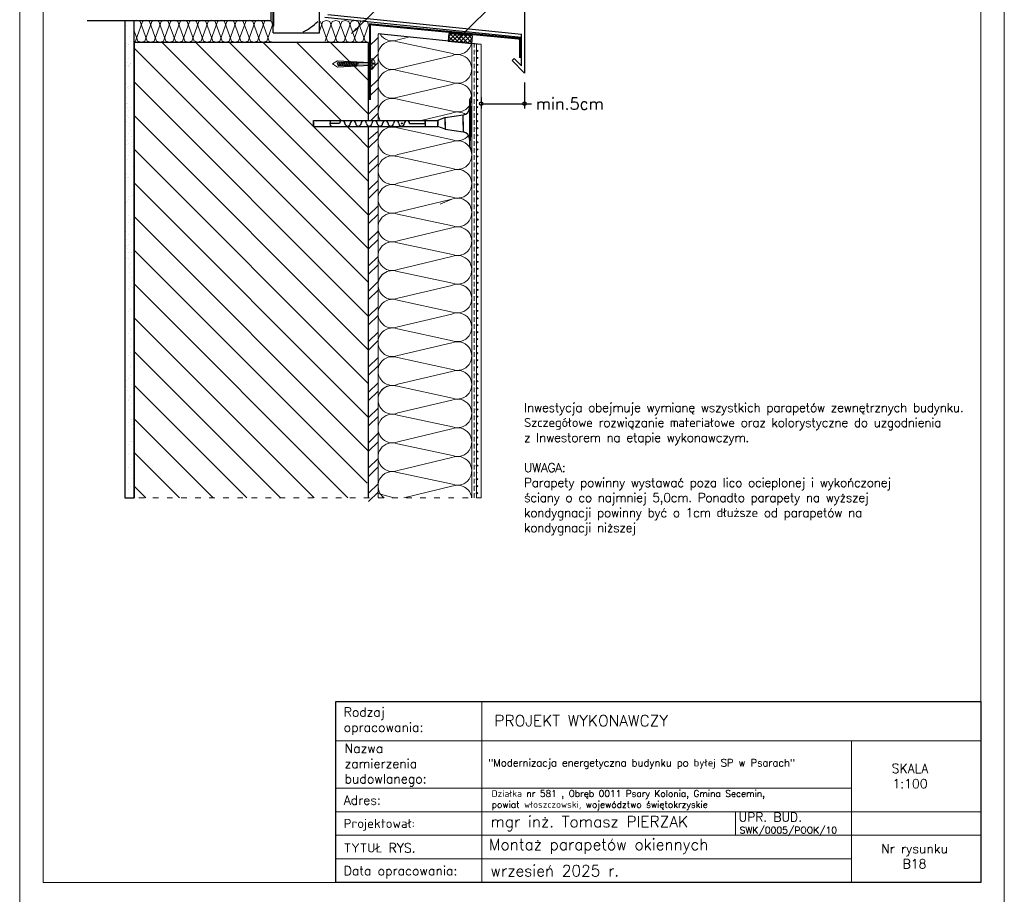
# Model space of a CAD drawing. Header units: millimetres. Extents: x 107252 to 132489, y 44218 to 60710.
# Tile 70 of 72: x 128289 to 130389, y 53103 to 54967. Entities that reach past the tile are written whole.
import ezdxf

# ---------------------------------------------------------------- set-up
doc = ezdxf.new("R2010")
doc.units = ezdxf.units.MM
for name, pattern in [('ACAD_ISO03W100', [30, 12, -18]), ('AUSGEZOGEN', [0]), ('DASHEDX2', [1.5, 1, -0.5])]:
    doc.linetypes.add(name, pattern=pattern)
for name, color, linetype in [('A-BUD-MA-MATERIALY', 7, 'Continuous'), ('BLECH-BEFESTIGUNG', 242, 'AUSGEZOGEN'), ('DAEMMUNG', 2, 'AUSGEZOGEN'), ('FENSTER', 44, 'AUSGEZOGEN')]:
    doc.layers.add(name, color=color, linetype=linetype)
for name, color, linetype, lineweight in [('cienka', 3, 'Continuous', 18), ('linia', 100, 'Continuous', 25), ('opisy', 4, 'Continuous', 18), ('przerywa drobna', 130, 'DASHEDX2', 0), ('wymiary', 252, 'Continuous', 15)]:
    doc.layers.add(name, color=color, linetype=linetype, lineweight=lineweight)
doc.styles.add('KASIA', font='romans.shx', dxfattribs={"height": 20})
doc.styles.get("Standard").update_dxf_attribs({"font": 'GOTHIC.TTF'})
doc.styles.add('style1', font='simplex.shx')
doc.dimstyles.new('ocieplenie', dxfattribs={"dimtxt": 40, "dimasz": 15, "dimexe": 10, "dimexo": 20, "dimgap": 6, "dimtad": 1, "dimdec": 0, "dimzin": 1, "dimtxsty": 'style1', "dimblk": 'SMALL', "dimcen": 50, "dimclrd": 8, "dimclre": 8, "dimclrt": 2, "dimadec": 0, "dimazin": 0, "dimtfac": 1, "dimtdec": 0, "dimtmove": 0, "dimatfit": 3, "dimfxl": 1, "dimarcsym": 0})

# ---------------------------------------------------------------- blocks, each defined once
blk = doc.blocks.new('_Small')
at = {"color": 0, "linetype": 'ByBlock', "lineweight": -2}
blk.add_circle((0, 0), 0.25, dxfattribs=at)
blk = doc.blocks.new('*D518')
at = {"layer": 'Defpoints', "color": 0, "transparency": 16777216}
for p in [(129365.4, 54853.4), (129273, 54821.6), (129365.4, 54788.2)]:
    blk.add_point(p, dxfattribs=at)
at = {"layer": 'linia', "color": 8, "lineweight": -2, "transparency": 16777216}
for p, q in [((129365.4, 54833.4), (129365.4, 54778.2)), ((129273, 54801.6), (129273, 54778.2)), ((129273, 54788.2), (129365.4, 54788.2)), ((129365.4, 54788.2), (129380.4, 54788.2))]:
    blk.add_line(p, q, dxfattribs=at)
at = {"layer": 'linia', "color": 8, "lineweight": -2, "transparency": 16777216, "xscale": 15, "yscale": 15, "zscale": 15, "rotation": 180}
blk.add_blockref('_Small', (129273, 54788.2), dxfattribs=at)
at = {"layer": 'linia', "color": 8, "lineweight": -2, "transparency": 16777216, "xscale": 15, "yscale": 15, "zscale": 15}
blk.add_blockref('_Small', (129365.4, 54788.2), dxfattribs=at)
at = {"layer": 'linia', "color": 2, "lineweight": 0, "transparency": 16777216, "insert": (129462, 54788.2), "char_height": 40, "attachment_point": 5, "style": 'style1'}
blk.add_mtext('{\\Fromans|c238;\\H0.625x;min.5cm}', dxfattribs=at)

msp = doc.modelspace()

# ---------------------------------------------------------------- hatches: boundary and pattern name
at = {"layer": 'linia', "true_color": 0x000000}
h = msp.add_hatch(dxfattribs=at)
h.set_pattern_fill('ANSI37', color=18, scale=2, style=0)
h.set_pattern_definition([(45, (276188.1203, 27995.13), (-4.49012806, 4.49012806), []), (135, (276188.1203, 27995.13), (-4.49012806, -4.49012806), [])])
h.paths.add_polyline_path([(129204.058, 54938.076), (129202.359, 54921.851), (129252.982, 54916.551), (129254.681, 54932.776)])
for points in [[(129264.16, 54901.982, 1), (129264.16, 54899.4, 1)], [(129264.311, 54901.982, 1), (129264.311, 54899.4, 1)], [(129264.311, 54886.996, 1), (129264.311, 54884.414, 1)], [(129264.273, 54857.023, 1), (129264.273, 54854.441, 1)], [(129264.311, 54872.009, 1), (129264.311, 54869.427, 1)], [(129264.424, 54857.051, 1), (129264.424, 54854.469, 1)], [(129264.424, 54842.064, 1), (129264.424, 54839.482, 1)], [(129264.386, 54827.076, 1), (129264.386, 54824.494, 1)], [(129264.386, 54812.09, 1), (129264.386, 54809.508, 1)], [(129264.348, 54797.103, 1), (129264.348, 54794.521, 1)], [(129264.348, 54782.117, 1), (129264.348, 54779.535, 1)], [(129264.311, 54767.129, 1), (129264.311, 54764.547, 1)], [(129264.311, 54752.143, 1), (129264.311, 54749.56, 1)], [(129264.273, 54737.156, 1), (129264.273, 54734.574, 1)], [(129264.424, 54737.156, 1), (129264.424, 54734.574, 1)], [(129264.386, 54707.182, 1), (129264.386, 54704.6, 1)], [(129264.424, 54722.17, 1), (129264.424, 54719.588, 1)], [(129264.386, 54692.195, 1), (129264.386, 54689.613, 1)], [(129264.348, 54677.209, 1), (129264.348, 54674.627, 1)], [(129264.311, 54647.234, 1), (129264.311, 54644.652, 1)], [(129264.348, 54662.222, 1), (129264.348, 54659.64, 1)], [(129264.311, 54632.248, 1), (129264.311, 54629.666, 1)], [(129264.273, 54617.261, 1), (129264.273, 54614.679, 1)], [(129264.876, 54617.355, 1), (129264.876, 54614.773, 1)], [(129264.876, 54602.369, 1), (129264.876, 54599.787, 1)], [(129264.838, 54587.381, 1), (129264.838, 54584.799, 1)], [(129264.838, 54572.394, 1), (129264.838, 54569.812, 1)], [(129264.8, 54557.408, 1), (129264.8, 54554.826, 1)], [(129264.8, 54542.421, 1), (129264.8, 54539.839, 1)], [(129264.763, 54527.433, 1), (129264.763, 54524.851, 1)], [(129264.725, 54497.46, 1), (129264.725, 54494.878, 1)], [(129264.725, 54497.459, 1), (129264.725, 54494.877, 1)], [(129264.763, 54512.447, 1), (129264.763, 54509.865, 1)], [(129264.725, 54482.473, 1), (129264.725, 54479.891, 1)], [(129264.687, 54467.485, 1), (129264.687, 54464.903, 1)], [(129264.65, 54437.512, 1), (129264.65, 54434.93, 1)], [(129264.687, 54452.498, 1), (129264.687, 54449.916, 1)], [(129264.65, 54422.525, 1), (129264.65, 54419.943, 1)], [(129264.612, 54407.537, 1), (129264.612, 54404.955, 1)], [(129264.612, 54392.551, 1), (129264.612, 54389.969, 1)], [(129264.574, 54377.565, 1), (129264.574, 54374.982, 1)], [(129264.574, 54377.565, 1), (129264.574, 54374.982, 1)], [(129264.574, 54362.578, 1), (129264.574, 54359.996, 1)], [(129264.537, 54347.59, 1), (129264.537, 54345.008, 1)], [(129264.537, 54332.604, 1), (129264.537, 54330.022, 1)], [(129264.499, 54317.617, 1), (129264.499, 54315.035, 1)], [(129264.461, 54287.643, 1), (129264.461, 54285.061, 1)], [(129264.499, 54302.631, 1), (129264.499, 54300.049, 1)], [(129264.461, 54272.656, 1), (129264.461, 54270.074, 1)], [(129264.424, 54257.67, 1), (129264.424, 54255.088, 1)], [(129264.424, 54257.67, 1), (129264.424, 54255.088, 1)], [(129264.386, 54227.695, 1), (129264.386, 54225.113, 1)], [(129264.424, 54242.683, 1), (129264.424, 54240.101, 1)], [(129264.386, 54212.709, 1), (129264.386, 54210.127, 1)], [(129264.348, 54197.722, 1), (129264.348, 54195.14, 1)], [(129264.348, 54182.736, 1), (129264.348, 54180.154, 1)], [(129264.311, 54167.748, 1), (129264.311, 54165.166, 1)], [(129264.311, 54152.762, 1), (129264.311, 54150.179, 1)], [(129264.273, 54137.775, 1), (129264.273, 54135.193, 1)], [(129264.424, 54137.783, 1), (129264.424, 54135.201, 1)], [(129264.424, 54122.796, 1), (129264.424, 54120.214, 1)], [(129264.386, 54107.808, 1), (129264.386, 54105.226, 1)], [(129264.348, 54077.836, 1), (129264.348, 54075.253, 1)], [(129264.386, 54092.822, 1), (129264.386, 54090.24, 1)], [(129264.348, 54062.849, 1), (129264.348, 54060.267, 1)], [(129264.311, 54047.861, 1), (129264.311, 54045.279, 1)], [(129264.273, 54017.888, 1), (129264.273, 54015.306, 1)], [(129264.311, 54032.875, 1), (129264.311, 54030.292, 1)], [(129264.273, 54002.857, 1), (129264.273, 54000.275, 1)], [(129264.235, 53974.047, 1), (129264.235, 53971.465, 1)], [(129264.273, 53989.035, 1), (129264.273, 53986.453, 1)], [(129264.235, 53959.06, 1), (129264.235, 53956.478, 1)]]:
    msp.add_hatch(color=18, dxfattribs=at).paths.add_polyline_path(points)

# ---------------------------------------------------------------- linework, layer by layer
at = {"color": 18, "true_color": 0x000000}
msp.add_line((129273.001, 54914.455), (129052.982, 54937.492), dxfattribs=at)
at = {"layer": 'A-BUD-MA-MATERIALY', "color": 18, "lineweight": 0, "true_color": 0x000000}
for p, q in [((129211.622, 54894.892), (129094.313, 54920.118)), ((129095.416, 54924.442), (129120.573, 54930.415)), ((129095.416, 54863.242), (129210.519, 54890.568)), ((129211.622, 54833.692), (129094.313, 54858.918)), ((129095.416, 54802.042), (129210.519, 54829.368)), ((129211.622, 54772.492), (129094.313, 54797.718)), ((129145.088, 54752.634), (129210.519, 54768.168)), ((129145.088, 54752.634), (129210.519, 54768.168)), ((129211.622, 54711.292), (129094.313, 54736.518)), ((129211.622, 54711.292), (129094.313, 54736.518)), ((129095.416, 54679.642), (129210.519, 54706.968)), ((129095.416, 54679.642), (129210.519, 54706.968)), ((129211.622, 54650.092), (129094.313, 54675.318)), ((129211.622, 54650.092), (129094.313, 54675.318)), ((129095.416, 54618.442), (129210.519, 54645.768)), ((129095.416, 54618.442), (129210.519, 54645.768)), ((129211.622, 54588.892), (129094.313, 54614.118)), ((129211.622, 54588.892), (129094.313, 54614.118)), ((129095.416, 54557.242), (129210.519, 54584.568)), ((129185.467, 54574.061), (129210.519, 54584.568)), ((129211.622, 54527.692), (129094.313, 54552.918)), ((129095.416, 54496.042), (129210.519, 54523.368)), ((129211.622, 54466.492), (129094.313, 54491.718)), ((129095.416, 54434.842), (129210.519, 54462.168)), ((129211.622, 54405.292), (129094.313, 54430.518)), ((129095.416, 54373.642), (129210.519, 54400.968)), ((129095.416, 54373.642), (129210.519, 54400.968)), ((129211.622, 54344.092), (129094.313, 54369.318)), ((129211.622, 54344.092), (129094.313, 54369.318)), ((129095.416, 54312.442), (129210.519, 54339.768)), ((129211.622, 54282.892), (129094.313, 54308.118)), ((129095.416, 54251.242), (129210.519, 54278.568)), ((129211.622, 54221.692), (129094.313, 54246.918)), ((129095.416, 54190.042), (129210.519, 54217.368)), ((129211.622, 54160.492), (129094.313, 54185.718)), ((129095.416, 54128.842), (129210.519, 54156.168)), ((129095.416, 54128.842), (129210.519, 54156.168)), ((129211.622, 54099.292), (129094.313, 54124.518)), ((129211.622, 54099.292), (129094.313, 54124.518)), ((129095.416, 54067.642), (129210.519, 54094.968)), ((129211.622, 54038.092), (129094.313, 54063.318)), ((129095.416, 54006.442), (129210.519, 54033.768)), ((129211.622, 53976.892), (129094.313, 54002.118)), ((129107.9, 53948.206), (129210.519, 53972.568))]:
    msp.add_line(p, q, dxfattribs=at)
for centre, start, end in [((129083.582, 54952.661), 210.691119, 292.752216), ((129083.582, 54891.461), 69.470237, 292.752216), ((129222.353, 54923.549), 249.470237, 348.202892), ((129222.353, 54862.349), 249.470237, 112.752216), ((129083.582, 54830.261), 69.470237, 292.752216), ((129222.353, 54801.149), 249.470237, 112.752216), ((129083.582, 54769.061), 69.470237, 212.46782), ((129083.582, 54769.061), 154.671872, 212.46782), ((129222.353, 54739.949), 55.032894, 112.752216), ((129222.353, 54739.949), 55.032894, 112.752216), ((129083.582, 54707.861), 69.470237, 292.752216), ((129083.582, 54707.861), 69.470237, 292.752216), ((129083.582, 54769.061), 253.896232, 286.103768), ((129083.582, 54769.061), 253.896232, 286.103768), ((129222.353, 54678.749), 249.470237, 112.752216), ((129222.353, 54678.749), 249.470237, 112.752216), ((129222.353, 54739.949), 249.470237, 320.567327), ((129222.353, 54739.949), 249.470237, 320.567327), ((129083.582, 54646.661), 69.470237, 292.752216), ((129083.582, 54646.661), 69.470237, 292.752216), ((129222.353, 54617.549), 249.470237, 112.752216), ((129222.353, 54617.549), 249.470237, 112.752216), ((129083.582, 54585.461), 69.470237, 292.752216), ((129222.353, 54556.349), 249.470237, 112.752216), ((129222.353, 54556.349), 35.369109, 112.752216), ((129083.582, 54524.261), 69.470237, 292.752216), ((129222.353, 54495.149), 249.470237, 112.752216), ((129083.582, 54463.061), 69.470237, 292.752216), ((129222.353, 54433.949), 249.470237, 112.752216), ((129083.582, 54401.861), 69.470237, 201.872908), ((129083.582, 54401.861), 69.470237, 292.752216), ((129083.582, 54401.861), 69.470237, 292.752216), ((129222.353, 54372.749), 35.369109, 112.752216), ((129222.353, 54372.749), 249.470237, 112.752216), ((129083.582, 54340.661), 69.470237, 292.752216), ((129222.353, 54311.549), 249.470237, 112.752216), ((129083.582, 54279.461), 69.470237, 292.752216), ((129222.353, 54250.349), 249.470237, 112.752216), ((129083.582, 54218.261), 69.470237, 292.752216), ((129222.353, 54189.149), 249.470237, 112.752216), ((129083.582, 54157.061), 69.470237, 201.872908), ((129083.582, 54157.061), 69.470237, 292.752216), ((129083.582, 54157.061), 69.470237, 292.752216), ((129222.353, 54127.949), 249.470237, 112.752216), ((129083.582, 54095.861), 69.470237, 292.752216), ((129222.353, 54066.749), 249.470237, 112.752216), ((129083.582, 54034.661), 69.470237, 292.752216), ((129222.353, 54005.549), 249.470237, 112.752216), ((129083.582, 53973.461), 69.470237, 235.622683), ((129222.353, 53944.349), 7.241321, 112.752216)]:
    msp.add_arc(centre, 30.6, start, end, dxfattribs=at)
at = {"layer": 'BLECH-BEFESTIGUNG', "color": 18, "true_color": 0x000000}
for p, q in [((128945.844, 54978.452), (129358.87, 54936.436)), ((129365.432, 54993.943), (129365.432, 54853.446)), ((128939.282, 54972.544), (129358.87, 54929.861)), ((129358.87, 54869.29), (129358.87, 54936.436)), ((129338.916, 54879.962), (129343.555, 54884.603)), ((129365.432, 54853.446), (129338.916, 54879.962)), ((129358.87, 54869.29), (129343.555, 54884.603))]:
    msp.add_line(p, q, dxfattribs=at)
at = {"layer": 'BLECH-BEFESTIGUNG', "color": 18, "lineweight": 0, "true_color": 0x000000}
for p, q in [((128956.079, 54872.955, 15), (128966.25, 54879.872, 15)), ((128968.08, 54876.917), (128965.552, 54873.024)), ((128965.552, 54873.024), (128968.103, 54869.159)), ((128966.25, 54879.872, 15), (129035.72, 54876.215, 15)), ((128969.221, 54876.917), (128968.08, 54876.917)), ((128968.103, 54869.159), (128970.656, 54876.917)), ((128969.859, 54874.977), (128969.221, 54876.917)), ((128969.244, 54869.159), (128971.797, 54876.917)), ((128970.018, 54874.977), (128969.859, 54874.977)), ((128972.937, 54876.917), (128970.656, 54876.917)), ((128971.82, 54869.159), (128974.372, 54876.917)), ((128973.575, 54874.977), (128972.937, 54876.917)), ((128972.96, 54869.159), (128975.513, 54876.917)), ((128976.653, 54876.917), (128974.372, 54876.917)), ((128975.536, 54869.159), (128978.088, 54876.917)), ((128977.291, 54874.977), (128976.653, 54876.917)), ((128976.676, 54869.159), (128979.229, 54876.917)), ((128980.37, 54876.917), (128978.088, 54876.917)), ((128979.252, 54869.159), (128981.806, 54876.917)), ((128981.008, 54874.977), (128980.37, 54876.917)), ((128980.393, 54869.159), (128982.946, 54876.917)), ((128984.087, 54876.917), (128981.806, 54876.917)), ((128982.969, 54869.159), (128985.522, 54876.917)), ((128984.725, 54874.977), (128984.087, 54876.917)), ((128984.11, 54869.159), (128986.662, 54876.917)), ((128987.803, 54876.917), (128985.522, 54876.917)), ((128986.686, 54869.159), (128989.238, 54876.917)), ((128988.441, 54874.977), (128987.803, 54876.917)), ((128987.826, 54869.159), (128990.379, 54876.917)), ((128991.519, 54876.917), (128989.238, 54876.917)), ((128990.402, 54869.159), (128992.954, 54876.917)), ((128992.157, 54874.977), (128991.519, 54876.917)), ((128991.542, 54869.159), (128994.096, 54876.917)), ((128995.236, 54876.917), (128992.954, 54876.917)), ((128994.118, 54869.159), (128996.671, 54876.917)), ((128995.874, 54874.977), (128995.236, 54876.917)), ((128995.259, 54869.159), (128997.812, 54876.917)), ((128998.952, 54876.917), (128996.671, 54876.917)), ((128997.835, 54869.159), (129000.388, 54876.917)), ((128999.59, 54874.977), (128998.952, 54876.917)), ((128998.976, 54869.159), (129001.528, 54876.917)), ((129002.669, 54876.917), (129000.388, 54876.917)), ((129001.551, 54869.159), (129004.104, 54876.917)), ((129003.307, 54874.977), (129002.669, 54876.917)), ((129002.692, 54869.159), (129005.244, 54876.917)), ((129006.386, 54876.917), (129004.104, 54876.917)), ((129005.268, 54869.159), (129007.821, 54876.917)), ((129007.024, 54874.977), (129006.386, 54876.917)), ((129006.408, 54869.159), (129008.961, 54876.917)), ((129010.102, 54876.917), (129007.821, 54876.917)), ((129008.985, 54869.159), (129011.537, 54876.917)), ((129038.421, 54875.641), (129011.24, 54874.977)), ((129039.506, 54885.422), (129039.506, 54861)), ((129040.636, 54885.422), (129040.636, 54861)), ((129042.793, 54874.898), (129042.793, 54872.665)), ((129046.943, 54874.898), (129042.793, 54874.898)), ((128956.079, 54872.955, 15), (128966.25, 54866.233, 15)), ((128966.25, 54866.233, 15), (129035.72, 54869.696, 15)), ((128969.244, 54869.159), (128968.103, 54869.159)), ((128970.633, 54869.159), (128969.995, 54871.098)), ((128972.96, 54869.159), (128970.633, 54869.159)), ((128974.349, 54869.159), (128973.711, 54871.098)), ((128976.676, 54869.159), (128974.349, 54869.159)), ((128978.065, 54869.159), (128977.427, 54871.098)), ((128980.393, 54869.159), (128978.065, 54869.159)), ((128981.782, 54869.159), (128981.144, 54871.098)), ((128984.11, 54869.159), (128981.782, 54869.159)), ((128985.499, 54869.159), (128984.86, 54871.098)), ((128987.826, 54869.159), (128985.499, 54869.159)), ((128989.215, 54869.159), (128988.577, 54871.098)), ((128991.542, 54869.159), (128989.215, 54869.159)), ((128992.932, 54869.159), (128992.293, 54871.098)), ((128995.259, 54869.159), (128992.932, 54869.159)), ((128996.648, 54869.159), (128996.01, 54871.098)), ((128998.976, 54869.159), (128996.648, 54869.159)), ((129000.364, 54869.159), (128999.726, 54871.098)), ((129002.692, 54869.159), (129000.364, 54869.159)), ((129004.081, 54869.159), (129003.442, 54871.098)), ((129006.408, 54869.159), (129004.081, 54869.159)), ((129007.798, 54869.159), (129007.16, 54871.098)), ((129010.125, 54869.159), (129007.798, 54869.159)), ((129038.388, 54870.417), (129009.963, 54871.098)), ((129040.636, 54861), (129039.625, 54861)), ((129042.793, 54872.665), (129046.943, 54872.665))]:
    msp.add_line(p, q, dxfattribs=at)
at = {"layer": 'BLECH-BEFESTIGUNG', "color": 18, "true_color": 0x000000, "const_width": 4.187, "elevation": 15}
msp.add_lwpolyline([(129035.727, 54796.153), (129035.727, 54957.521), (129355.947, 54926.785)], dxfattribs=at)
at = {"layer": 'BLECH-BEFESTIGUNG', "color": 18, "true_color": 0x000000, "const_width": 4.187}
msp.add_lwpolyline([(129355.947, 54929.14), (129355.947, 54885.459)], dxfattribs=at)
at = {"layer": 'BLECH-BEFESTIGUNG', "color": 18, "lineweight": 0, "true_color": 0x000000}
for start, end in [(8.309556, 61.674469), (298.325531, 357.741105)]:
    msp.add_arc((129034.796, 54873.143), 12.143, start, end, dxfattribs=at)
at = {"layer": 'cienka', "color": 18, "true_color": 0x000000}
for p, q in [((128288.734, 56047.75), (128288.734, 53077.75)), ((128288.734, 53077.75), (128288.734, 56047.75)), ((128288.734, 53077.75), (128288.734, 56047.75)), ((130388.734, 56047.75), (130388.734, 53077.75)), ((130388.734, 53077.75), (130388.734, 56047.75)), ((128338.734, 53127.75), (128338.734, 55997.75)), ((128338.734, 53127.75), (128338.734, 55997.75)), ((130338.734, 55997.75), (130338.734, 53127.75)), ((129815.713, 53279.497), (129815.713, 53229.148)), ((130026.734, 53228.516), (130338.734, 53228.516)), ((130338.734, 53127.75), (128338.734, 53127.75))]:
    msp.add_line(p, q, dxfattribs=at)
at = {"layer": 'DAEMMUNG', "color": 18, "true_color": 0x000000}
msp.add_lwpolyline([(129204.058, 54938.076), (129202.359, 54921.851), (129252.982, 54916.551), (129254.681, 54932.776)], close=True, dxfattribs=at)
at = {"layer": 'FENSTER', "color": 18, "true_color": 0x000000}
for p, q in [((128928.099, 54939.295), (128928.099, 55035.26)), ((128928.099, 54939.295), (128928.099, 55035.26)), ((128829.662, 54939.295), (128829.662, 55003.412)), ((128824.974, 54965.912), (128824.974, 54998.724)), ((128831.012, 54953.412), (128831.012, 54997.162)), ((128432.982, 54965.912), (128824.974, 54965.912)), ((128829.662, 54939.295), (128928.099, 54939.295))]:
    msp.add_line(p, q, dxfattribs=at)
msp.add_arc((128844.727, 55042.888), 112.483, 295.561276, 315.288684, dxfattribs=at)
at = {"layer": 'linia', "color": 18, "true_color": 0x000000}
for p, q in [((128512.982, 54965.912), (128512.982, 53948.206)), ((129247.809, 54796.148), (129247.809, 54696.148)), ((129247.809, 54796.148), (129249.058, 54796.148)), ((129249.058, 54796.148), (129252.982, 54803.839)), ((129249.058, 54796.148), (129249.058, 54696.148)), ((129249.058, 54796.148), (129250.923, 54770.866)), ((129250.923, 54770.866), (129250.923, 54721.431)), ((128915.086, 54742.634), (128915.086, 54752.634)), ((128915.086, 54752.634), (128992.201, 54752.634)), ((128915.086, 54749.662), (128915.086, 54739.662)), ((128992.201, 54752.634), (129090.687, 54752.634)), ((129082.383, 54752.634), (129180.799, 54752.634)), ((129153.507, 54746.148), (129153.507, 54752.634)), ((129153.507, 54752.634), (129153.507, 54739.662)), ((129196.09, 54758.644), (129180.799, 54752.634)), ((129180.799, 54752.634), (129180.799, 54742.634)), ((129180.799, 54739.662), (129180.799, 54749.662)), ((129196.09, 54758.644), (129234.6, 54764.254)), ((129196.09, 54742.634), (129196.09, 54758.644)), ((129196.09, 54749.662), (129196.09, 54733.653)), ((129234.6, 54742.634), (129234.6, 54764.297)), ((129234.6, 54749.662), (129234.6, 54728)), ((128915.086, 54739.662), (128992.201, 54739.662)), ((128970.822, 54746.192), (128950.428, 54746.148)), ((128992.201, 54739.662), (129077.715, 54739.662)), ((129069.411, 54739.662), (129180.799, 54739.662)), ((129120.453, 54746.148), (129153.507, 54746.148)), ((129196.09, 54733.653), (129180.799, 54739.662)), ((129196.09, 54733.653), (129234.6, 54728.042)), ((129249.058, 54696.148), (129250.923, 54721.431)), ((129247.809, 54696.148), (129249.058, 54696.148)), ((129249.058, 54696.148), (129252.982, 54688.457))]:
    msp.add_line(p, q, dxfattribs=at)
at = {"layer": 'linia', "color": 18, "lineweight": 0, "true_color": 0x000000}
for p, q in [((128521.76, 54961.779), (128521.76, 54961.779)), ((128532.982, 54964.408), (128538.24, 54966.161)), ((128535.718, 54921.763), (128550.71, 54963.653)), ((128545.728, 54963.665), (128538.24, 54966.161)), ((128560.72, 54921.775), (128545.728, 54963.665)), ((128550.71, 54963.653), (128558.228, 54966.159)), ((128555.718, 54921.763), (128570.71, 54963.653)), ((128565.716, 54963.663), (128558.228, 54966.159)), ((128580.708, 54921.773), (128565.716, 54963.663)), ((128570.71, 54963.653), (128578.228, 54966.159)), ((128575.736, 54921.729), (128590.728, 54963.619)), ((128585.716, 54963.663), (128578.228, 54966.159)), ((128600.708, 54921.773), (128585.716, 54963.663)), ((128590.728, 54963.619), (128598.246, 54966.125)), ((128595.724, 54921.727), (128610.716, 54963.617)), ((128605.734, 54963.629), (128598.246, 54966.125)), ((128620.726, 54921.739), (128605.734, 54963.629)), ((128610.716, 54963.617), (128618.234, 54966.123)), ((128615.725, 54921.727), (128630.717, 54963.617)), ((128625.722, 54963.627), (128618.234, 54966.123)), ((128640.714, 54921.737), (128625.722, 54963.627)), ((128630.717, 54963.617), (128638.235, 54966.123)), ((128635.743, 54921.693), (128650.735, 54963.583)), ((128645.723, 54963.627), (128638.235, 54966.123)), ((128660.715, 54921.737), (128645.723, 54963.627)), ((128650.735, 54963.583), (128658.253, 54966.089)), ((128655.731, 54921.691), (128670.723, 54963.581)), ((128665.741, 54963.593), (128658.253, 54966.089)), ((128680.735, 54921.703), (128665.741, 54963.593)), ((128670.747, 54963.647), (128678.271, 54966.155)), ((128675.713, 54921.637), (128690.705, 54963.527)), ((128685.741, 54963.593), (128678.247, 54966.091)), ((128700.735, 54921.703), (128685.741, 54963.593)), ((128690.729, 54963.593), (128698.247, 54966.099)), ((128695.743, 54921.679), (128710.735, 54963.569)), ((128705.735, 54963.615), (128698.247, 54966.111)), ((128720.727, 54921.725), (128705.735, 54963.615)), ((128710.759, 54963.635), (128718.283, 54966.143)), ((128715.727, 54921.637), (128730.721, 54963.527)), ((128725.753, 54963.581), (128718.259, 54966.079)), ((128740.721, 54921.747), (128725.729, 54963.637)), ((128730.745, 54963.593), (128738.269, 54966.101)), ((128735.721, 54921.615), (128750.715, 54963.505)), ((128745.753, 54963.583), (128738.265, 54966.079)), ((128760.715, 54921.769), (128745.721, 54963.659)), ((128750.739, 54963.571), (128758.263, 54966.079)), ((128755.715, 54921.593), (128770.709, 54963.483)), ((128765.755, 54963.585), (128758.273, 54966.079)), ((128780.709, 54921.791), (128765.715, 54963.681)), ((128770.739, 54963.569), (128778.269, 54966.079)), ((128775.709, 54921.571), (128790.701, 54963.461)), ((128785.757, 54963.587), (128778.279, 54966.079)), ((128800.701, 54921.813), (128785.709, 54963.703)), ((128790.741, 54963.567), (128798.275, 54966.079)), ((128795.701, 54921.549), (128810.695, 54963.439)), ((128805.757, 54963.589), (128798.285, 54966.079)), ((128820.695, 54921.835), (128805.703, 54963.725)), ((128810.743, 54963.565), (128818.281, 54966.079)), ((128825.759, 54963.591), (128818.293, 54966.079)), ((128828.241, 54956.109), (128825.695, 54963.747)), ((128928.099, 54942.774), (128935.462, 54963.344)), ((128945.462, 54921.564), (128930.47, 54963.454)), ((128935.486, 54963.41), (128943.01, 54965.918)), ((128940.462, 54921.432), (128955.456, 54963.322)), ((128950.494, 54963.4), (128943.006, 54965.896)), ((128965.456, 54921.586), (128950.462, 54963.476)), ((128955.48, 54963.388), (128963.004, 54965.896)), ((128960.456, 54921.41), (128975.45, 54963.3)), ((128970.496, 54963.402), (128963.014, 54965.896)), ((128985.45, 54921.608), (128970.456, 54963.498)), ((128975.48, 54963.386), (128983.01, 54965.896)), ((128980.45, 54921.388), (128995.442, 54963.278)), ((128990.498, 54963.404), (128983.02, 54965.896)), ((129005.442, 54921.63), (128990.45, 54963.52)), ((128995.482, 54963.384), (129003.016, 54965.896)), ((129000.442, 54921.366), (129015.436, 54963.256)), ((129010.498, 54963.406), (129003.026, 54965.896)), ((129025.436, 54921.652), (129010.444, 54963.542)), ((129015.484, 54963.382), (129023.022, 54965.896)), ((129030.5, 54963.408), (129023.034, 54965.896)), ((129032.982, 54955.926), (129030.436, 54963.564)), ((128517.594, 54955.719), (128517.594, 54955.719)), ((128531.696, 54937.341), (128531.696, 54937.341)), ((128540.702, 54921.809), (128532.982, 54943.38)), ((128815.695, 54921.527), (128828.241, 54956.071)), ((129020.436, 54921.344), (129032.982, 54955.888)), ((129052.982, 54752.634), (129052.982, 54937.492)), ((128517.407, 54916.734), (128517.407, 54916.734)), ((128520.065, 54915.265), (128520.065, 54915.265)), ((128522.193, 54931.492), (128522.193, 54931.492)), ((128525.94, 54920.746), (128525.94, 54920.746)), ((128532.982, 54920.852), (128535.718, 54921.763)), ((128548.218, 54919.265), (128540.716, 54921.765)), ((128548.22, 54919.265), (128555.718, 54921.763)), ((128568.236, 54919.231), (128560.734, 54921.731)), ((128568.238, 54919.231), (128575.736, 54921.729)), ((128588.224, 54919.229), (128580.722, 54921.729)), ((128588.226, 54919.229), (128595.724, 54921.727)), ((129032.982, 54478.578), (128592.545, 54919.014)), ((128608.225, 54919.229), (128600.723, 54921.729)), ((128607.594, 54919.615), (128607.594, 54919.615)), ((128608.227, 54919.229), (128615.725, 54921.727)), ((128628.243, 54919.195), (128620.741, 54921.695)), ((128628.245, 54919.195), (128635.743, 54921.693)), ((128648.231, 54919.193), (128640.729, 54921.693)), ((128648.233, 54919.193), (128655.731, 54921.691)), ((128668.337, 54919.428), (128660.831, 54921.93)), ((129032.982, 54550.42), (128664.387, 54919.014)), ((128668.339, 54919.428), (128675.831, 54921.924)), ((128688.243, 54919.181), (128680.741, 54921.681)), ((128688.245, 54919.181), (128695.743, 54921.679)), ((128708.249, 54919.181), (128700.743, 54921.683)), ((128708.251, 54919.181), (128715.743, 54921.677)), ((128728.257, 54919.181), (128720.743, 54921.683)), ((128728.259, 54919.181), (128735.745, 54921.675)), ((129032.982, 54622.262), (128736.23, 54919.014)), ((128748.263, 54919.181), (128740.745, 54921.685)), ((128748.265, 54919.181), (128755.747, 54921.673)), ((128768.269, 54919.181), (128760.747, 54921.687)), ((128768.271, 54919.181), (128775.747, 54921.671)), ((128774.362, 54920.379), (128774.362, 54920.379)), ((128776.016, 54919.452), (128776.016, 54919.452)), ((128788.277, 54919.181), (128780.747, 54921.689)), ((128788.279, 54919.181), (128795.749, 54921.671)), ((128808.283, 54919.181), (128800.749, 54921.691)), ((128974.451, 54752.634), (128808.072, 54919.014)), ((128808.285, 54919.181), (128815.751, 54921.669)), ((128828.241, 54919.197), (128820.751, 54921.693)), ((129032.982, 54765.946), (128879.914, 54919.014)), ((128953.004, 54918.998), (128945.486, 54921.502)), ((129032.982, 54837.788), (128951.756, 54919.014)), ((128953.006, 54918.998), (128960.488, 54921.49)), ((128973.01, 54918.998), (128965.488, 54921.504)), ((128973.012, 54918.998), (128980.488, 54921.488)), ((128993.018, 54918.998), (128985.488, 54921.506)), ((128993.02, 54918.998), (129000.49, 54921.488)), ((129013.024, 54918.998), (129005.49, 54921.508)), ((129013.026, 54918.998), (129020.492, 54921.486)), ((129032.982, 54919.014), (129025.492, 54921.51)), ((129052.982, 54929.69), (129032.982, 54909.69)), ((128515.899, 54909.206), (128515.899, 54909.206)), ((128521.846, 54914.32), (128521.846, 54914.32)), ((129032.982, 54406.736), (128532.982, 54906.736)), ((128533.178, 54896.18), (128533.178, 54896.18)), ((128517.916, 54876.842), (128517.916, 54876.842)), ((128520.499, 54884.978), (128520.499, 54884.978)), ((128524.246, 54874.232), (128524.246, 54874.232)), ((128526.026, 54873.287), (128526.026, 54873.287)), ((128530.001, 54890.828), (128530.001, 54890.828)), ((129052.982, 54893.769), (129032.982, 54873.769)), ((129052.982, 54875.809), (129032.982, 54855.809)), ((128515.712, 54870.22), (128515.712, 54870.22)), ((128520.152, 54867.806), (128520.152, 54867.806)), ((128520.845, 54869.611), (128520.845, 54869.611)), ((128521.932, 54866.86), (128521.932, 54866.86)), ((128523.419, 54872.42), (128523.419, 54872.42)), ((128532.992, 54857.195), (128532.992, 54857.195)), ((128531.484, 54849.666), (128531.484, 54849.666)), ((129032.982, 54334.894), (128532.982, 54834.894)), ((129052.982, 54839.888), (129032.982, 54819.888)), ((128516.221, 54830.328), (128516.221, 54830.328)), ((128519.151, 54823.097), (128519.151, 54823.097)), ((128520.238, 54820.346), (128520.238, 54820.346)), ((128521.725, 54825.906), (128521.725, 54825.906)), ((128524.332, 54826.773), (128524.332, 54826.773)), ((128531.297, 54810.681), (128531.297, 54810.681)), ((129052.982, 54821.927), (129032.982, 54801.927)), ((128515.48, 54800.394), (128515.48, 54800.394)), ((128517.704, 54789.167), (128517.704, 54789.167)), ((128517.111, 54788.004), (128517.111, 54788.004)), ((128518.156, 54780.071), (128518.156, 54780.071)), ((128520.324, 54772.887), (128520.324, 54772.887)), ((128524.418, 54779.313), (128524.418, 54779.313)), ((128531.806, 54770.789), (128531.806, 54770.789)), ((128532.527, 54777.284), (128532.527, 54777.284)), ((129052.982, 54786.006), (129032.982, 54766.006)), ((129052.982, 54768.045), (129037.571, 54752.634)), ((128517.517, 54750.181), (128517.517, 54750.181)), ((128518.627, 54762.115), (128518.627, 54762.115)), ((128520.881, 54759.371), (128520.881, 54759.371)), ((129032.982, 54263.052), (128532.982, 54763.052)), ((129247.843, 54762.442), (129247.809, 54762.451)), ((128522.512, 54746.981), (128522.512, 54746.981)), ((128523.557, 54739.048), (128523.557, 54739.048)), ((128524.505, 54731.854), (128524.505, 54731.854)), ((129003.429, 54723.657), (128987.424, 54739.662)), ((129052.982, 54729.803), (129032.982, 54712.124)), ((129052.982, 54723.657), (129052.982, 54739.662)), ((128518.026, 54710.289), (128518.026, 54710.289)), ((128520.41, 54725.427), (128520.41, 54725.427)), ((128526.282, 54718.348), (128526.282, 54718.348)), ((128527.913, 54705.958), (128527.913, 54705.958)), ((128532.003, 54716.301), (128532.003, 54716.301)), ((129032.982, 54694.104), (129003.429, 54723.657)), ((129052.982, 54714.164), (129032.982, 54694.164)), ((129052.982, 53948.206), (129052.982, 54723.657)), ((128517.28, 54700.234), (128517.28, 54700.234)), ((128519.854, 54703.043), (128519.854, 54703.043)), ((128524.591, 54684.394), (128524.591, 54684.394)), ((128528.957, 54698.026), (128528.957, 54698.026)), ((129032.982, 54191.21), (128532.982, 54691.21)), ((128519.509, 54669.128), (128519.509, 54669.128)), ((128520.497, 54677.968), (128520.497, 54677.968)), ((128531.682, 54677.326), (128531.682, 54677.326)), ((129052.982, 54678.243), (129032.982, 54658.243)), ((128530.655, 54654.42), (128530.655, 54654.42)), ((129052.982, 54660.282), (129032.982, 54640.282)), ((128516.756, 54639.252), (128516.756, 54639.252)), ((128519.322, 54630.142), (128519.322, 54630.142)), ((128520.583, 54630.508), (128520.583, 54630.508)), ((128524.677, 54636.935), (128524.677, 54636.935)), ((129052.982, 54624.361), (129032.982, 54604.361)), ((129032.982, 54119.367), (128532.982, 54619.367)), ((129052.982, 54606.401), (129032.982, 54586.401)), ((128517.982, 54580.18), (128517.982, 54580.18)), ((128519.831, 54590.25), (128519.831, 54590.25)), ((128520.669, 54583.048), (128520.669, 54583.048)), ((128524.763, 54589.475), (128524.763, 54589.475)), ((128530.132, 54593.438), (128530.132, 54593.438)), ((128515.408, 54577.371), (128515.408, 54577.371)), ((129052.982, 54570.48), (129032.982, 54550.48)), ((128521.314, 54549.089), (128521.314, 54549.089)), ((128524.849, 54542.016), (128524.849, 54542.016)), ((129032.982, 54047.525), (128532.982, 54547.525)), ((129052.982, 54552.519), (129032.982, 54532.519)), ((128514.884, 54516.388), (128514.884, 54516.388)), ((128520.755, 54535.589), (128520.755, 54535.589)), ((128528.784, 54531.557), (128528.784, 54531.557)), ((128531.358, 54534.366), (128531.358, 54534.366)), ((129052.982, 54516.598), (129032.982, 54496.598)), ((128515.677, 54499.184), (128515.677, 54499.184)), ((128521.127, 54510.103), (128521.127, 54510.103)), ((129052.982, 54498.638), (129032.982, 54478.638)), ((128517.308, 54486.794), (128517.308, 54486.794)), ((128518.352, 54478.862), (128518.352, 54478.862)), ((128520.841, 54488.129), (128520.841, 54488.129)), ((128524.936, 54494.556), (128524.936, 54494.556)), ((129029.651, 53979.014), (128532.982, 54475.683)), ((128513.537, 54454.507), (128513.537, 54454.507)), ((128516.111, 54457.316), (128516.111, 54457.316)), ((128521.077, 54458.161), (128521.077, 54458.161)), ((128521.636, 54470.211), (128521.636, 54470.211)), ((128528.26, 54470.575), (128528.26, 54470.575)), ((129052.982, 54462.717), (129032.982, 54442.717)), ((128520.928, 54440.67), (128520.928, 54440.67)), ((128522.708, 54445.771), (128522.708, 54445.771)), ((128523.753, 54437.839), (128523.753, 54437.839)), ((128525.022, 54447.096), (128525.022, 54447.096)), ((129052.982, 54444.756), (129032.982, 54424.756)), ((128523.119, 54429.05), (128523.119, 54429.05)), ((128526.478, 54417.139), (128526.478, 54417.139)), ((128529.487, 54411.503), (128529.487, 54411.503)), ((128513.013, 54393.525), (128513.013, 54393.525)), ((128521.014, 54393.21), (128521.014, 54393.21)), ((128522.932, 54390.064), (128522.932, 54390.064)), ((128525.108, 54399.637), (128525.108, 54399.637)), ((128526.913, 54408.694), (128526.913, 54408.694)), ((128528.109, 54404.749), (128528.109, 54404.749)), ((128529.154, 54396.816), (128529.154, 54396.816)), ((128988.617, 53948.206), (128532.982, 54403.841)), ((129052.982, 54408.835), (129032.982, 54388.835)), ((129052.982, 54390.875), (129032.982, 54370.875)), ((128531.879, 54376.116), (128531.879, 54376.116)), ((128523.44, 54350.172), (128523.44, 54350.172)), ((128525.194, 54352.177), (128525.194, 54352.177)), ((129052.982, 54354.954), (129032.982, 54334.954)), ((128514.24, 54334.453), (128514.24, 54334.453)), ((128521.1, 54345.751), (128521.1, 54345.751)), ((128526.389, 54347.712), (128526.389, 54347.712)), ((128916.775, 53948.206), (128532.982, 54331.999)), ((129052.982, 54336.993), (129032.982, 54316.993)), ((128524.923, 54309.011), (128524.923, 54309.011)), ((128521.186, 54298.291), (128521.186, 54298.291)), ((128525.041, 54285.831), (128525.041, 54285.831)), ((128525.281, 54304.718), (128525.281, 54304.718)), ((128527.615, 54288.64), (128527.615, 54288.64)), ((129052.982, 54301.072), (129032.982, 54281.072)), ((128524.736, 54270.025), (128524.736, 54270.025)), ((129052.982, 54283.112), (129032.982, 54263.112)), ((128521.273, 54250.832), (128521.273, 54250.832)), ((128525.367, 54257.258), (128525.367, 54257.258)), ((128844.933, 53948.206), (128532.982, 54260.157)), ((129052.982, 54247.191), (129032.982, 54227.191)), ((128524.518, 54224.849), (128524.518, 54224.849)), ((128525.245, 54230.133), (128525.245, 54230.133)), ((129052.982, 54229.23), (129032.982, 54209.23)), ((128513.148, 54218.675), (128513.148, 54218.675)), ((128521.359, 54203.372), (128521.359, 54203.372)), ((128525.453, 54209.799), (128525.453, 54209.799)), ((128515.873, 54197.974), (128515.873, 54197.974)), ((128517.504, 54185.585), (128517.504, 54185.585)), ((128526.728, 54188.972), (128526.728, 54188.972)), ((128773.091, 53948.206), (128532.982, 54188.315)), ((129052.982, 54193.309), (129032.982, 54173.309)), ((128518.548, 54177.652), (128518.548, 54177.652)), ((128523.17, 54162.968), (128523.17, 54162.968)), ((128525.539, 54162.339), (128525.539, 54162.339)), ((128525.744, 54165.777), (128525.744, 54165.777)), ((129052.982, 54175.349), (129032.982, 54155.349)), ((128521.274, 54156.952), (128521.274, 54156.952)), ((128521.445, 54155.913), (128521.445, 54155.913)), ((128522.905, 54144.562), (128522.905, 54144.562)), ((128526.541, 54149.986), (128526.541, 54149.986)), ((129052.982, 54139.428), (129032.982, 54119.428)), ((128523.949, 54136.629), (128523.949, 54136.629)), ((129052.982, 54121.467), (129032.982, 54101.467)), ((128521.531, 54108.453), (128521.531, 54108.453)), ((128522.646, 54101.986), (128522.646, 54101.986)), ((128525.626, 54114.88), (128525.626, 54114.88)), ((128526.674, 54115.929), (128526.674, 54115.929)), ((128527.05, 54110.094), (128527.05, 54110.094)), ((128528.306, 54103.539), (128528.306, 54103.539)), ((128701.249, 53948.206), (128532.982, 54116.473)), ((128529.35, 54095.607), (128529.35, 54095.607)), ((129052.982, 54085.546), (129032.982, 54065.546)), ((128521.618, 54060.993), (128521.618, 54060.993)), ((128525.712, 54067.42), (128525.712, 54067.42)), ((128528.533, 54068.933), (128528.533, 54068.933)), ((128532.075, 54074.907), (128532.075, 54074.907)), ((129052.982, 54067.585), (129032.982, 54047.585)), ((128513.27, 54049.595), (128513.27, 54049.595)), ((128521.299, 54040.105), (128521.299, 54040.105)), ((128523.873, 54042.914), (128523.873, 54042.914)), ((128629.407, 53948.206), (128532.982, 54044.631)), ((128521.704, 54013.534), (128521.704, 54013.534)), ((128525.798, 54019.961), (128525.798, 54019.961)), ((128528.346, 54029.947), (128528.346, 54029.947)), ((129052.982, 54031.664), (129032.982, 54011.664)), ((129052.982, 54013.704), (129032.982, 53993.704)), ((128514.753, 54008.433), (128514.753, 54008.433)), ((128520.775, 53979.122), (128520.775, 53979.122)), ((128525.884, 53972.501), (128525.884, 53972.501)), ((128528.855, 53990.055), (128528.855, 53990.055)), ((128557.564, 53948.206), (128532.982, 53972.789)), ((129052.982, 53977.783), (129032.982, 53957.783)), ((128514.566, 53969.448), (128514.566, 53969.448)), ((128521.79, 53966.074), (128521.79, 53966.074)), ((129052.982, 53959.822), (129032.982, 53939.822)), ((129086.612, 53948.206), (129052.982, 53957.217)), ((128530.338, 53948.894), (128530.338, 53948.894))]:
    msp.add_line(p, q, dxfattribs=at)
at = {"layer": 'linia', "color": 18, "lineweight": 30, "true_color": 0x000000}
for p, q in [((128532.982, 54919.014), (128532.982, 53948.206)), ((129032.982, 54919.014), (128532.982, 54919.014)), ((129032.982, 54919.014), (128633.394, 54919.014)), ((129032.982, 54752.634), (129032.982, 54919.014)), ((129032.982, 53948.206), (129032.982, 54739.662))]:
    msp.add_line(p, q, dxfattribs=at)
at = {"layer": 'linia', "color": 18, "linetype": 'ACAD_ISO03W100', "lineweight": 0, "true_color": 0x000000}
msp.add_line((128512.982, 53948.206), (129272.981, 53948.206), dxfattribs=at)
at = {"layer": 'linia', "color": 18, "lineweight": 30, "true_color": 0x000000}
msp.add_lwpolyline([(128512.982, 53948.206), (128532.982, 53948.206), (128532.982, 54965.912)], dxfattribs=at)
at = {"layer": 'linia', "color": 18, "true_color": 0x000000}
for centre, radius in [((129264.16, 54900.691), 1.291), ((129264.311, 54900.691), 1.291), ((129264.311, 54885.705), 1.291), ((129264.273, 54855.732), 1.291), ((129264.311, 54870.718), 1.291), ((129264.424, 54855.76), 1.291), ((129264.424, 54840.773), 1.291), ((129264.386, 54825.785), 1.291), ((129264.386, 54810.799), 1.291), ((129264.348, 54795.812), 1.291), ((129264.348, 54780.826), 1.291), ((129103.561, 54746.192), 1.068), ((129264.311, 54765.838), 1.291), ((129264.311, 54750.852), 1.291), ((129264.273, 54735.865), 1.291), ((129264.424, 54735.865), 1.291), ((129264.386, 54705.891), 1.291), ((129264.424, 54720.879), 1.291), ((129264.386, 54690.904), 1.291), ((129264.348, 54675.918), 1.291), ((129264.311, 54645.943), 1.291), ((129264.348, 54660.931), 1.291), ((129264.311, 54630.957), 1.291), ((129264.273, 54615.97), 1.291), ((129264.876, 54616.064), 1.291), ((129264.876, 54601.078), 1.291), ((129264.838, 54586.09), 1.291), ((129264.838, 54571.103), 1.291), ((129264.8, 54556.117), 1.291), ((129264.8, 54541.13), 1.291), ((129264.763, 54526.142), 1.291), ((129264.725, 54496.169), 1.291), ((129264.725, 54496.168), 1.291), ((129264.763, 54511.156), 1.291), ((129264.725, 54481.182), 1.291), ((129264.687, 54466.194), 1.291), ((129264.65, 54436.221), 1.291), ((129264.687, 54451.207), 1.291), ((129264.65, 54421.234), 1.291), ((129264.612, 54406.246), 1.291), ((129264.612, 54391.26), 1.291), ((129264.574, 54376.274), 1.291), ((129264.574, 54376.274), 1.291), ((129264.574, 54361.287), 1.291), ((129264.537, 54346.299), 1.291), ((129264.537, 54331.313), 1.291), ((129264.499, 54316.326), 1.291), ((129264.461, 54286.352), 1.291), ((129264.499, 54301.34), 1.291), ((129264.461, 54271.365), 1.291), ((129264.424, 54256.379), 1.291), ((129264.424, 54256.379), 1.291), ((129264.386, 54226.404), 1.291), ((129264.424, 54241.392), 1.291), ((129264.386, 54211.418), 1.291), ((129264.348, 54196.431), 1.291), ((129264.348, 54181.445), 1.291), ((129264.311, 54166.457), 1.291), ((129264.311, 54151.471), 1.291), ((129264.273, 54136.484), 1.291), ((129264.424, 54136.492), 1.291), ((129264.424, 54121.505), 1.291), ((129264.386, 54106.517), 1.291), ((129264.348, 54076.544), 1.291), ((129264.386, 54091.531), 1.291), ((129264.348, 54061.558), 1.291), ((129264.311, 54046.57), 1.291), ((129264.273, 54016.597), 1.291), ((129264.311, 54031.584), 1.291), ((129264.235, 53972.756), 1.291), ((129264.273, 53987.744), 1.291), ((129264.235, 53957.769), 1.291)]:
    msp.add_circle(centre, radius, dxfattribs=at)
for centre, radius, start, end in [((129233.049, 54778.977), 14.804, 276.014237, 4.387519), ((128960.49, 54746.278), 10.063, 140.825218, 221.108631), ((128976.573, 54746.192), 5.751, 0, 180), ((128999.577, 54746.192), 5.751, 0, 180), ((129022.58, 54746.192), 5.751, 0, 180), ((129045.583, 54746.192), 5.751, 0, 180), ((129068.587, 54746.192), 5.751, 0, 180), ((129091.699, 54746.148), 5.751, 0, 180), ((129114.702, 54746.148), 5.751, 0, 180), ((128988.075, 54746.192), 5.751, 180, 0), ((129011.078, 54746.192), 5.751, 180, 0), ((129034.082, 54746.192), 5.751, 180, 0), ((129057.085, 54746.192), 5.751, 180, 0), ((129080.143, 54746.197), 5.805, 180.04946, 359.523409), ((129103.201, 54746.148), 5.751, 180, 0), ((129233.049, 54713.32), 14.804, 355.612481, 83.985763)]:
    msp.add_arc(centre, radius, start, end, dxfattribs=at)
at = {"layer": 'opisy', "color": 18, "linetype": 'Continuous', "lineweight": 0, "true_color": 0x000000, "flags": 128}
for points in [[(128963.024, 53127.75), (128963.024, 53514.047), (129274.313, 53514.013), (129274.313, 53127.716)], [(130062.734, 53430.047), (130338.734, 53430.047), (130338.734, 53278.864), (130062.734, 53278.864)]]:
    msp.add_lwpolyline(points, close=True, dxfattribs=at)
for points in [[(128963.024, 53514.03), (130338.734, 53514.03), (130338.734, 53430.047), (128963.024, 53430.047)], [(130002.734, 53514.03), (130338.734, 53514.03)], [(128963.024, 53329.264), (130062.734, 53329.264), (130062.734, 53178.116), (128963.024, 53178.116)], [(128963.024, 53278.864), (130062.734, 53278.864), (130062.734, 53228.516), (128963.024, 53228.516)], [(130002.734, 53278.864), (130338.734, 53278.864)], [(128963.024, 53228.516), (130062.734, 53228.516), (130062.734, 53178.133), (128963.024, 53178.133)], [(128999.024, 53178.133), (130062.734, 53178.133), (130062.734, 53127.75), (128999.024, 53127.75)]]:
    msp.add_lwpolyline(points, dxfattribs=at)
at = {"layer": 'opisy', "color": 18, "lineweight": 25, "true_color": 0x000000}
msp.add_lwpolyline([(128963.024, 53514.03), (130338.734, 53514.03), (130338.734, 53127.75), (128963.024, 53127.75)], close=True, dxfattribs=at)
at = {"layer": 'przerywa drobna', "color": 18, "lineweight": 13, "ltscale": 10, "true_color": 0x000000}
msp.add_line((129257.982, 53948.206), (129257.982, 54916.027), dxfattribs=at)
at = {"layer": 'wymiary', "color": 18, "true_color": 0x000000}
for p, q in [((129252.982, 53948.206), (129252.982, 54916.551)), ((129262.982, 53948.206), (129262.982, 54915.504)), ((129272.981, 53948.206), (129273.001, 54914.455))]:
    msp.add_line(p, q, dxfattribs=at)

# ---------------------------------------------------------------- texts
at = {"layer": 'cienka', "color": 18, "true_color": 0x000000, "insert": (129364.364, 54150.115), "char_height": 19.2, "width": 911.60157, "attachment_point": 1}
msp.add_mtext('{\\Fromans|c0;\\T0.95;Inwestycja obejmuje wymianę wszystkich parapetów zewnętrznych budynku. ^JSzczegółowe rozwiązanie materiałowe oraz kolorystyczne do uzgodnienia ^Jz Inwestorem na etapie wykonawczym.\\P\\PUWAGA:\\PParapety powinny wystawać poza lico ocieplonej i wykończonej ściany o co najmniej 5,0cm. Ponadto parapety na wyższej kondygnacji powinny być o 1cm dłuższe od parapetów na kondygnacji niższej}', dxfattribs=at)
at = {"layer": 'opisy', "color": 18, "linetype": 'Continuous', "lineweight": 0, "true_color": 0x000000, "attachment_point": 4, "style": 'KASIA'}
for s, insert, char_height, width in [('\\A1;{\\H0.80952x;Rodzaj opracowania:}', (128979.85, 53471.761), 24, 141.54434), ('\\A1;\\pxql;PROJEKT WYKONAWCZY', (129301.201, 53472.841), 24, 946.31605), ('\\A1;\\pxql;{\\H0.80952x;Nazwa \\Pzamierzenia\\Pbudowlanego:}', (128981.668, 53378.063), 24, 141.54434), ('\\A1;\\pxsm1.5;"Modernizacja energetyczna budynku po byłej SP w Psarach"', (129288.31, 53380.563), 15.6, 766.2055), ('\\A1;\\pxqc;{\\H0.80952x;SKALA\\P1:100}', (129813.738, 53354.847), 24, 747.85817), ('\\A1;Działka nr 581 , Obręb 0011 Psary Kolonia, Gmina Secemin,\\Ppowiat włoszczowski, województwo świętokrzyskie', (129295.42, 53303.427), 14, 756.99257), ('\\A1;\\pxql;{\\H0.80952x;Adres:}', (128979.85, 53303.368), 24, 141.54434), ('\\A1;\\pxql;{\\H0.80952x;Projektował:}', (128979.85, 53250.89), 24, 747.85817), ('\\A1;mgr inż. Tomasz PIERZAK', (129292.692, 53253.581), 24, 747.85817), ('\\A1;UPR. BUD.', (129822.223, 53267.331), 19.2, 598.28653), ('\\A1;SWK/0005/POOK/10', (129824.229, 53237.039), 14.4, 448.7149), ('\\A1;\\pxql;{\\H0.80952x;TYTUŁ RYS.}', (128979.85, 53201.685), 24, 747.85817), ('\\A1;Montaż parapetów okiennych', (129289.416, 53204.915), 24, 747.85817), ('\\A1;\\pxqc;{\\H0.80952x;Nr rysunku\\PB18}', (129823.365, 53183.83), 24, 747.85817), ('\\A1;\\pxql;{\\H0.80952x;Data opracowania:}', (128979.85, 53149.647), 24, 747.85817), ('\\A1;wrzesień 2025 r.', (129292.692, 53152.971), 24, 747.85817)]:
    msp.add_mtext(s, dxfattribs=dict(at, insert=insert, char_height=char_height, width=width))

# ---------------------------------------------------------------- dimensions: what is measured, and where the dimension line sits
at = {"layer": 'linia', "color": 18, "lineweight": 0, "true_color": 0x000000}
dim = msp.add_linear_dim(base=(129365.432, 54788.205), p1=(129272.999, 54821.6), p2=(129365.432, 54853.446), text='{\\Fromans|c238;\\H0.625x;min.5cm}', dimstyle='ocieplenie', override={"dimtad": 0}, dxfattribs=at)
dim.commit()
dim.dimension.update_dxf_attribs({"geometry": '*D518', "text_midpoint": (129462.028, 54788.205), "dimtype": 160})

# ---------------------------------------------------------------- leaders
for points in [[(128996.465, 54937.614), (129365.432, 55295.358), (129721.447, 55295.358)], [(129225.519, 54927.628), (129365.432, 55067.541), (129799.108, 55067.541)]]:
    msp.add_leader(points, dimstyle='ocieplenie', override={"dimgap": 6, "dimtad": 0}, dxfattribs=at)

doc.saveas('drawing.dxf')
